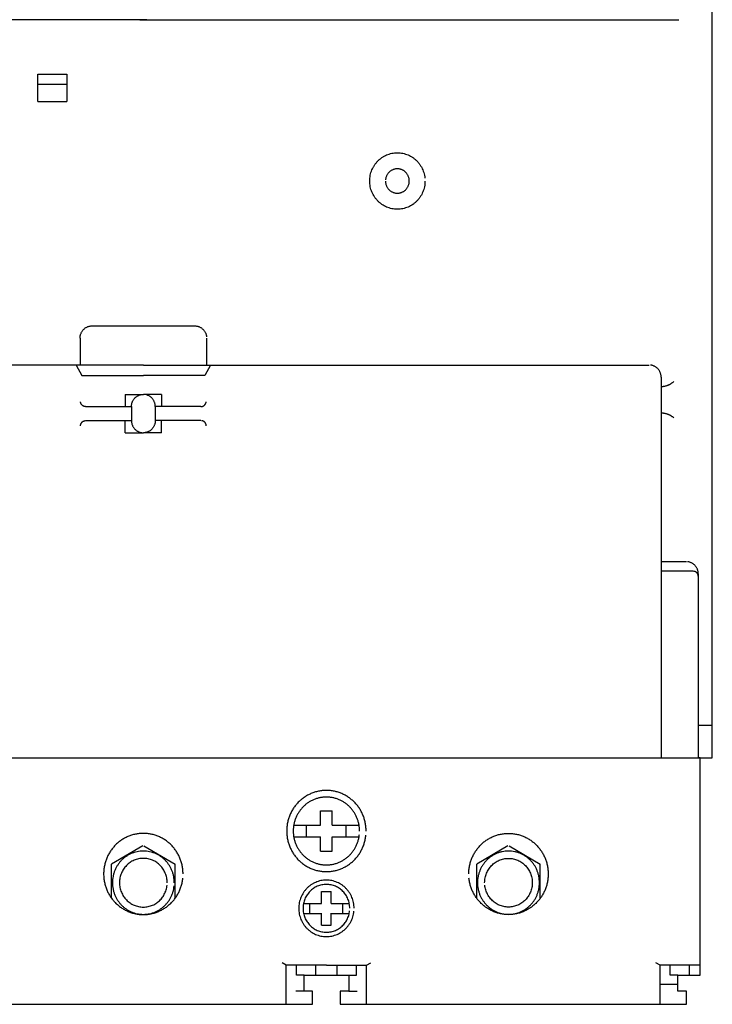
# Model space of a CAD drawing. Header units: centimetres. Extents: x -4250 to -484, y 169 to 6592.
# Tile 8 of 178: x -2745 to -2736, y 281 to 293. Entities that reach past the tile are written whole.
import ezdxf

# ---------------------------------------------------------------- set-up
doc = ezdxf.new("R2010")
doc.units = ezdxf.units.CM
doc.layers.add('1', color=7, linetype='Continuous')

# ---------------------------------------------------------------- blocks, each defined once
blk = doc.blocks.new('265957_199770274')
at = {"color": 254}
for p, q in [((18.5, 0), (18.5, 21.288)), ((18.329, 0), (18.5, 0)), ((18.354, 0), (18.329, 0)), ((18.354, -2.674), (18.354, 0)), ((13.48, -2.674), (14.028, -2.674)), ((13.48, -2.868), (13.48, -2.674)), ((14.028, -2.674), (14.028, -2.868)), ((18.079, -2.674), (18.354, -2.674)), ((18.079, -2.868), (18.079, -2.674)), ((13.583, -2.868), (13.48, -2.868)), ((13.583, -3.031), (13.583, -2.868)), ((13.925, -2.868), (13.925, -3.031)), ((14.028, -2.868), (13.925, -2.868)), ((18.183, -2.868), (18.079, -2.868)), ((18.183, -3.031), (18.183, -2.868)), ((9.421, -3.031), (13.583, -3.031)), ((13.925, -3.031), (18.183, -3.031))]:
    blk.add_line(p, q, dxfattribs=at)
at = {"color": 0}
for p, q in [((11.545, 9.084), (4.916, 9.084)), ((11.459, 9.084), (18.088, 9.084)), ((10.204, 8.412), (10.56, 8.412)), ((10.204, 8.077), (10.204, 8.412)), ((10.56, 8.412), (10.56, 8.077)), ((10.204, 8.289), (10.56, 8.289)), ((10.204, 8.077), (10.56, 8.077)), ((10.855, 5.316), (10.87, 5.316)), ((10.87, 5.316), (12.134, 5.316)), ((10.724, 5.167), (10.724, 4.835)), ((12.28, 5.167), (12.28, 4.835)), ((11.502, 4.835), (5.278, 4.835)), ((10.675, 4.835), (10.744, 4.705)), ((11.502, 4.835), (17.726, 4.835)), ((12.329, 4.835), (12.26, 4.705)), ((10.744, 4.705), (11.502, 4.705)), ((12.26, 4.705), (11.502, 4.705)), ((17.872, 4.685), (17.872, 0)), ((11.278, 4.473), (11.278, 4.327)), ((11.278, 4.473), (11.502, 4.473)), ((11.726, 4.473), (11.502, 4.473)), ((11.726, 4.473), (11.726, 4.327)), ((10.792, 4.324), (11.355, 4.324)), ((11.355, 4.324), (11.355, 4.151)), ((12.211, 4.324), (11.648, 4.324)), ((11.648, 4.324), (11.648, 4.151)), ((10.792, 4.151), (11.355, 4.151)), ((11.278, 4.001), (11.278, 4.148)), ((12.211, 4.151), (11.648, 4.151)), ((11.726, 4.001), (11.726, 4.148)), ((11.278, 4.001), (11.502, 4.001)), ((11.726, 4.001), (11.502, 4.001)), ((18.183, 2.415), (17.872, 2.415)), ((18.269, 2.297), (17.872, 2.297)), ((18.329, 2.265), (18.329, 2.235)), ((18.329, 2.235), (18.329, 0)), ((18.502, 0.399), (18.329, 0.399)), ((0.147, 0), (18.329, 0)), ((13.682, -0.828), (13.682, -0.65)), ((13.682, -0.65), (13.826, -0.65)), ((13.826, -0.828), (13.826, -0.65)), ((13.352, -0.825), (13.682, -0.825)), ((13.51, -0.972), (13.51, -0.825)), ((13.826, -0.825), (14.155, -0.825)), ((13.998, -0.972), (13.998, -0.825)), ((11.495, -1.081), (11.111, -1.308)), ((11.509, -1.081), (11.893, -1.308)), ((13.352, -0.972), (13.682, -0.972)), ((13.682, -1.148), (13.682, -0.969)), ((13.826, -1.148), (13.826, -0.969)), ((13.826, -0.972), (14.155, -0.972)), ((15.987, -1.081), (15.603, -1.308)), ((16.001, -1.081), (16.385, -1.308)), ((13.682, -1.148), (13.826, -1.148)), ((11.111, -1.727), (11.111, -1.308)), ((11.893, -1.727), (11.893, -1.308)), ((15.603, -1.727), (15.603, -1.308)), ((16.385, -1.727), (16.385, -1.308)), ((13.694, -1.791), (13.694, -1.643)), ((13.694, -1.643), (13.814, -1.643)), ((13.814, -1.791), (13.814, -1.643)), ((13.478, -1.789), (13.694, -1.789)), ((13.551, -1.912), (13.551, -1.789)), ((13.814, -1.789), (14.035, -1.789)), ((13.957, -1.912), (13.957, -1.789)), ((13.473, -1.912), (13.694, -1.912)), ((13.694, -2.058), (13.694, -1.909)), ((13.814, -2.058), (13.814, -1.909)), ((13.814, -1.912), (14.035, -1.912)), ((13.694, -2.058), (13.814, -2.058)), ((13.26, -2.551), (13.208, -2.52)), ((14.248, -2.551), (14.3, -2.52)), ((17.86, -2.551), (17.808, -2.52)), ((13.26, -3.031), (13.26, -2.551)), ((13.754, -2.551), (13.26, -2.551)), ((13.385, -2.674), (13.385, -2.551)), ((13.622, -2.674), (13.622, -2.551)), ((13.754, -2.551), (14.248, -2.551)), ((13.886, -2.674), (13.886, -2.551)), ((14.123, -2.674), (14.123, -2.551)), ((14.248, -3.031), (14.248, -2.551)), ((17.86, -3.031), (17.86, -2.551)), ((18.354, -2.551), (17.86, -2.551)), ((17.984, -2.674), (17.984, -2.551)), ((18.221, -2.674), (18.221, -2.551)), ((13.48, -2.674), (13.385, -2.674)), ((14.028, -2.674), (14.123, -2.674)), ((18.079, -2.674), (17.984, -2.674)), ((13.48, -2.868), (13.376, -2.868)), ((14.028, -2.868), (14.132, -2.868)), ((18.079, -2.787), (17.86, -2.787))]:
    blk.add_line(p, q, dxfattribs=at)
for points, knots in [([(14.967, 7.099), (14.967, 7.087), (14.966, 7.064), (14.961, 7.029), (14.952, 6.996), (14.941, 6.964), (14.927, 6.933), (14.909, 6.905), (14.89, 6.878), (14.868, 6.853), (14.844, 6.831), (14.817, 6.81), (14.789, 6.793), (14.76, 6.778), (14.728, 6.767), (14.696, 6.758), (14.662, 6.753), (14.627, 6.751), (14.592, 6.753), (14.559, 6.758), (14.526, 6.767), (14.495, 6.778), (14.465, 6.793), (14.437, 6.81), (14.411, 6.831), (14.386, 6.853), (14.364, 6.878), (14.345, 6.905), (14.328, 6.933), (14.313, 6.964), (14.302, 6.996), (14.294, 7.029), (14.288, 7.064), (14.287, 7.099), (14.288, 7.135), (14.294, 7.169), (14.302, 7.203), (14.313, 7.235), (14.328, 7.265), (14.345, 7.294), (14.364, 7.321), (14.386, 7.346), (14.411, 7.368), (14.437, 7.388), (14.465, 7.406), (14.495, 7.42), (14.526, 7.432), (14.559, 7.441), (14.592, 7.446), (14.627, 7.448), (14.662, 7.446), (14.696, 7.441), (14.728, 7.432), (14.76, 7.42), (14.789, 7.406), (14.817, 7.388), (14.844, 7.368), (14.868, 7.346), (14.89, 7.321), (14.909, 7.294), (14.927, 7.265), (14.941, 7.235), (14.952, 7.203), (14.961, 7.169), (14.964, 7.146), (14.965, 7.135)], [0, 0, 0, 0, 0.0031298, 0.0062044, 0.0092276, 0.0122269, 0.0151923, 0.0181443, 0.0210836, 0.0240267, 0.0269531, 0.029898, 0.0328479, 0.035822, 0.0388099, 0.0418426, 0.0449134, 0.0480553, 0.0511815, 0.0542523, 0.0572774, 0.0602727, 0.0632361, 0.0661861, 0.0691278, 0.0720629, 0.0749981, 0.0779398, 0.0808897, 0.0838602, 0.0868555, 0.0898806, 0.0929553, 0.0960855, 0.0992274, 0.1022982, 0.1053309, 0.1083188, 0.1112928, 0.1142428, 0.1171877, 0.120117, 0.12306, 0.1260018, 0.1289558, 0.1319141, 0.1349134, 0.1379366, 0.1410073, 0.1441332, 0.1472747, 0.1503455, 0.1533763, 0.1563682, 0.1593371, 0.1622912, 0.165236, 0.1681704, 0.1711077, 0.1740502, 0.1770022, 0.1799711, 0.182963, 0.1859938, 0.1890646, 0.1890646, 0.1890646, 0.1890646]), ([(14.481, 7.099), (14.481, 7.094), (14.481, 7.084), (14.483, 7.069), (14.487, 7.055), (14.492, 7.041), (14.498, 7.028), (14.505, 7.015), (14.514, 7.004), (14.523, 6.993), (14.534, 6.984), (14.545, 6.975), (14.557, 6.967), (14.57, 6.961), (14.583, 6.956), (14.598, 6.952), (14.612, 6.95), (14.627, 6.949), (14.642, 6.95), (14.657, 6.952), (14.671, 6.956), (14.684, 6.961), (14.697, 6.967), (14.709, 6.975), (14.72, 6.984), (14.731, 6.993), (14.74, 7.004), (14.749, 7.015), (14.756, 7.028), (14.762, 7.041), (14.767, 7.055), (14.771, 7.069), (14.773, 7.084), (14.774, 7.099), (14.773, 7.115), (14.771, 7.129), (14.767, 7.144), (14.762, 7.158), (14.756, 7.171), (14.749, 7.183), (14.74, 7.195), (14.731, 7.205), (14.721, 7.215), (14.709, 7.224), (14.697, 7.231), (14.684, 7.238), (14.671, 7.243), (14.657, 7.246), (14.642, 7.249), (14.627, 7.249), (14.612, 7.249), (14.598, 7.246), (14.583, 7.243), (14.57, 7.238), (14.557, 7.231), (14.545, 7.224), (14.534, 7.215), (14.523, 7.206), (14.514, 7.195), (14.505, 7.183), (14.498, 7.171), (14.492, 7.158), (14.487, 7.144), (14.483, 7.13), (14.482, 7.12), (14.481, 7.115)], [0, 0, 0, 0, 0.00134439, 0.0026707, 0.00397223, 0.00526251, 0.00654085, 0.00781089, 0.00907939, 0.01034504, 0.01161069, 0.0128792, 0.01414924, 0.01542757, 0.01671786, 0.01801939, 0.0193457, 0.02069009, 0.02204627, 0.02337258, 0.02467792, 0.0259682, 0.02725362, 0.02852367, 0.02979217, 0.03105198, 0.03232555, 0.0335917, 0.03486379, 0.0361387, 0.03743169, 0.03873127, 0.04005758, 0.04140158, 0.04275737, 0.04408368, 0.04538708, 0.04668007, 0.04796209, 0.04923417, 0.05050032, 0.05176809, 0.05303586, 0.05430202, 0.0555741, 0.05685612, 0.05814911, 0.0594525, 0.06077881, 0.06213461, 0.06347861, 0.06480492, 0.06610449, 0.06739749, 0.0686724, 0.06994448, 0.07121063, 0.07248421, 0.07374402, 0.07501252, 0.07628256, 0.07756798, 0.07885827, 0.08016361, 0.08148992, 0.08148992, 0.08148992, 0.08148992]), ([(10.724, 5.167), (10.724, 5.172), (10.724, 5.182), (10.726, 5.197), (10.73, 5.211), (10.735, 5.225), (10.741, 5.238), (10.749, 5.251), (10.757, 5.262), (10.766, 5.273), (10.777, 5.282), (10.788, 5.291), (10.8, 5.299), (10.813, 5.305), (10.827, 5.31), (10.841, 5.314), (10.85, 5.315), (10.855, 5.316)], [0, 0, 0, 0, 0.00135618, 0.00268249, 0.00398784, 0.00527442, 0.00655629, 0.00782297, 0.00909148, 0.01035128, 0.01162486, 0.01289101, 0.0141631, 0.01543801, 0.016731, 0.01803058, 0.01935689, 0.01935689, 0.01935689, 0.01935689]), ([(12.134, 5.316), (12.139, 5.316), (12.149, 5.316), (12.163, 5.314), (12.178, 5.31), (12.191, 5.305), (12.204, 5.299), (12.216, 5.291), (12.227, 5.282), (12.238, 5.273), (12.247, 5.262), (12.256, 5.25), (12.263, 5.238), (12.269, 5.225), (12.274, 5.211), (12.278, 5.197), (12.279, 5.187), (12.28, 5.182)], [0, 0, 0, 0, 0.00135579, 0.0026821, 0.0039855, 0.0052748, 0.00655682, 0.00782554, 0.00909169, 0.01035946, 0.01162723, 0.01289338, 0.01416211, 0.01543888, 0.01672818, 0.01803157, 0.01935788, 0.01935788, 0.01935788, 0.01935788]), ([(17.872, 4.685), (17.872, 4.69), (17.872, 4.7), (17.87, 4.715), (17.866, 4.729), (17.861, 4.743), (17.855, 4.756), (17.848, 4.769), (17.839, 4.78), (17.83, 4.791), (17.819, 4.801), (17.808, 4.809), (17.796, 4.817), (17.783, 4.823), (17.77, 4.828), (17.756, 4.832), (17.746, 4.833), (17.741, 4.834)], [0, 0, 0, 0, 0.00135579, 0.0026821, 0.0039855, 0.00527849, 0.0065622, 0.00783429, 0.00910044, 0.01036821, 0.01163598, 0.01290213, 0.01417086, 0.01544932, 0.01673862, 0.01804202, 0.01936833, 0.01936833, 0.01936833, 0.01936833]), ([(17.872, 4.571), (17.876, 4.571), (17.884, 4.571), (17.896, 4.572), (17.908, 4.574), (17.919, 4.576), (17.93, 4.579), (17.941, 4.582), (17.952, 4.585), (17.962, 4.59), (17.972, 4.594), (17.982, 4.6), (17.992, 4.605), (18.001, 4.611), (18.01, 4.618), (18.019, 4.625), (18.024, 4.63), (18.027, 4.632)], [0, 0, 0, 0, 0.00107133, 0.00212546, 0.00317392, 0.004205, 0.00523636, 0.00625467, 0.00727309, 0.00827542, 0.0092868, 0.01028692, 0.01128702, 0.01227865, 0.0132782, 0.01426508, 0.01525581, 0.01525581, 0.01525581, 0.01525581]), ([(10.792, 4.324), (10.79, 4.324), (10.786, 4.324), (10.78, 4.325), (10.774, 4.326), (10.768, 4.329), (10.762, 4.331), (10.757, 4.335), (10.752, 4.338), (10.748, 4.342), (10.744, 4.347), (10.74, 4.352), (10.737, 4.358), (10.734, 4.363), (10.732, 4.369), (10.73, 4.375), (10.73, 4.38), (10.73, 4.382)], [0, 0, 0, 0, 0.000579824, 0.001153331, 0.001714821, 0.002275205, 0.002824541, 0.003375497, 0.003923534, 0.004470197, 0.00501686, 0.005564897, 0.006115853, 0.006665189, 0.007224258, 0.007785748, 0.008355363, 0.008355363, 0.008355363, 0.008355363]), ([(11.355, 4.324), (11.356, 4.329), (11.356, 4.339), (11.358, 4.354), (11.362, 4.368), (11.367, 4.382), (11.373, 4.395), (11.38, 4.408), (11.389, 4.419), (11.398, 4.43), (11.409, 4.44), (11.42, 4.448), (11.432, 4.456), (11.445, 4.462), (11.458, 4.467), (11.473, 4.471), (11.482, 4.472), (11.487, 4.473)], [0, 0, 0, 0, 0.00135618, 0.00268249, 0.00398784, 0.00527812, 0.00656354, 0.00783562, 0.00910413, 0.01036393, 0.01163751, 0.01290366, 0.01417575, 0.01545066, 0.01674735, 0.01805074, 0.01937705, 0.01937705, 0.01937705, 0.01937705]), ([(11.648, 4.324), (11.648, 4.329), (11.648, 4.339), (11.646, 4.354), (11.642, 4.368), (11.637, 4.382), (11.631, 4.395), (11.624, 4.408), (11.615, 4.419), (11.606, 4.43), (11.595, 4.44), (11.584, 4.448), (11.572, 4.456), (11.559, 4.462), (11.546, 4.467), (11.532, 4.471), (11.522, 4.472), (11.517, 4.473)], [0, 0, 0, 0, 0.00135579, 0.0026821, 0.0039855, 0.00527849, 0.00656051, 0.00783259, 0.00909874, 0.01036652, 0.01163429, 0.01290044, 0.01416916, 0.01544762, 0.01673693, 0.01804032, 0.01936663, 0.01936663, 0.01936663, 0.01936663]), ([(12.211, 4.324), (12.214, 4.324), (12.218, 4.324), (12.224, 4.325), (12.23, 4.326), (12.236, 4.329), (12.242, 4.331), (12.247, 4.335), (12.252, 4.338), (12.256, 4.343), (12.26, 4.347), (12.264, 4.352), (12.267, 4.357), (12.27, 4.363), (12.272, 4.369), (12.274, 4.375), (12.274, 4.38), (12.274, 4.382)], [0, 0, 0, 0, 0.000591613, 0.001165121, 0.001730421, 0.002283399, 0.0028398, 0.003387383, 0.003938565, 0.004476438, 0.005030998, 0.005574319, 0.006127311, 0.006673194, 0.007233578, 0.007794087, 0.008363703, 0.008363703, 0.008363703, 0.008363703]), ([(17.872, 4.246), (17.876, 4.246), (17.884, 4.246), (17.896, 4.245), (17.908, 4.244), (17.919, 4.242), (17.93, 4.239), (17.941, 4.236), (17.952, 4.232), (17.962, 4.228), (17.972, 4.223), (17.982, 4.218), (17.992, 4.213), (18.001, 4.206), (18.01, 4.2), (18.019, 4.193), (18.024, 4.188), (18.027, 4.185)], [0, 0, 0, 0, 0.00107113, 0.00212525, 0.00317271, 0.00420518, 0.00523389, 0.00625436, 0.00727028, 0.00827699, 0.00928514, 0.01028527, 0.0112834, 0.0122793, 0.01327432, 0.01426608, 0.01525681, 0.01525681, 0.01525681, 0.01525681]), ([(10.729, 4.086), (10.729, 4.089), (10.729, 4.093), (10.73, 4.099), (10.732, 4.106), (10.734, 4.112), (10.737, 4.117), (10.74, 4.123), (10.744, 4.128), (10.748, 4.132), (10.752, 4.136), (10.757, 4.14), (10.762, 4.143), (10.768, 4.146), (10.774, 4.148), (10.78, 4.15), (10.784, 4.15), (10.786, 4.151)], [0, 0, 0, 0, 0.000587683, 0.001157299, 0.001722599, 0.002274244, 0.002830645, 0.003378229, 0.00392941, 0.004470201, 0.00502476, 0.005568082, 0.006121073, 0.006666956, 0.007228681, 0.007789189, 0.008362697, 0.008362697, 0.008362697, 0.008362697]), ([(11.355, 4.151), (11.356, 4.146), (11.356, 4.136), (11.358, 4.121), (11.362, 4.106), (11.367, 4.093), (11.373, 4.08), (11.38, 4.067), (11.389, 4.056), (11.398, 4.045), (11.409, 4.035), (11.42, 4.027), (11.432, 4.019), (11.445, 4.013), (11.458, 4.008), (11.473, 4.004), (11.482, 4.003), (11.487, 4.002)], [0, 0, 0, 0, 0.00134832, 0.00267463, 0.00397616, 0.00527014, 0.00654848, 0.00782056, 0.00908907, 0.01035472, 0.01162037, 0.01288887, 0.01416096, 0.01543929, 0.01673327, 0.01803862, 0.01936493, 0.01936493, 0.01936493, 0.01936493]), ([(11.648, 4.151), (11.648, 4.146), (11.648, 4.136), (11.646, 4.121), (11.642, 4.106), (11.637, 4.093), (11.631, 4.08), (11.624, 4.067), (11.615, 4.056), (11.606, 4.045), (11.595, 4.035), (11.584, 4.027), (11.572, 4.019), (11.559, 4.013), (11.546, 4.008), (11.532, 4.004), (11.522, 4.003), (11.517, 4.002)], [0, 0, 0, 0, 0.00134793, 0.00267424, 0.00397382, 0.0052705, 0.00654541, 0.0078175, 0.00908365, 0.01035723, 0.01161703, 0.01288554, 0.01415426, 0.01543614, 0.01672272, 0.01802806, 0.01935437, 0.01935437, 0.01935437, 0.01935437]), ([(12.275, 4.086), (12.275, 4.089), (12.275, 4.093), (12.274, 4.099), (12.272, 4.106), (12.27, 4.112), (12.267, 4.117), (12.264, 4.123), (12.261, 4.128), (12.256, 4.132), (12.252, 4.137), (12.247, 4.14), (12.242, 4.143), (12.236, 4.146), (12.23, 4.148), (12.224, 4.15), (12.22, 4.15), (12.218, 4.151)], [0, 0, 0, 0, 0.000587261, 0.001156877, 0.001721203, 0.002274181, 0.002827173, 0.003376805, 0.003923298, 0.004472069, 0.005017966, 0.005564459, 0.006114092, 0.006667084, 0.007221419, 0.007785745, 0.008359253, 0.008359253, 0.008359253, 0.008359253]), ([(18.329, 2.265), (18.329, 2.27), (18.329, 2.28), (18.326, 2.295), (18.323, 2.31), (18.318, 2.323), (18.312, 2.336), (18.304, 2.349), (18.296, 2.36), (18.286, 2.371), (18.276, 2.381), (18.265, 2.389), (18.253, 2.397), (18.24, 2.403), (18.226, 2.408), (18.212, 2.412), (18.203, 2.413), (18.198, 2.414)], [0, 0, 0, 0, 0.00135579, 0.0026821, 0.0039855, 0.0052748, 0.00655326, 0.00782199, 0.00908814, 0.01035591, 0.01162368, 0.01288983, 0.01416192, 0.01544393, 0.01673693, 0.01804032, 0.01936663, 0.01936663, 0.01936663, 0.01936663]), ([(18.329, 2.235), (18.329, 2.237), (18.329, 2.242), (18.328, 2.248), (18.327, 2.254), (18.325, 2.259), (18.322, 2.265), (18.319, 2.27), (18.316, 2.275), (18.312, 2.279), (18.307, 2.283), (18.303, 2.287), (18.298, 2.29), (18.292, 2.292), (18.287, 2.294), (18.281, 2.296), (18.277, 2.296), (18.275, 2.297)], [0, 0, 0, 0, 0.000563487, 0.001109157, 0.001652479, 0.002181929, 0.002708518, 0.003229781, 0.003750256, 0.004273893, 0.00479753, 0.005318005, 0.005842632, 0.006367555, 0.006897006, 0.007436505, 0.007978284, 0.007978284, 0.007978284, 0.007978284]), ([(14.242, -0.899), (14.242, -0.882), (14.241, -0.848), (14.233, -0.798), (14.221, -0.75), (14.205, -0.704), (14.184, -0.66), (14.16, -0.619), (14.132, -0.58), (14.1, -0.545), (14.065, -0.513), (14.027, -0.484), (13.987, -0.459), (13.944, -0.438), (13.899, -0.421), (13.852, -0.409), (13.804, -0.401), (13.754, -0.398), (13.704, -0.401), (13.656, -0.409), (13.609, -0.421), (13.564, -0.438), (13.521, -0.459), (13.481, -0.484), (13.443, -0.513), (13.408, -0.545), (13.376, -0.581), (13.348, -0.619), (13.324, -0.66), (13.303, -0.704), (13.287, -0.75), (13.275, -0.798), (13.267, -0.848), (13.265, -0.899), (13.267, -0.95), (13.275, -0.999), (13.287, -1.047), (13.303, -1.093), (13.324, -1.137), (13.348, -1.178), (13.376, -1.217), (13.408, -1.253), (13.443, -1.285), (13.48, -1.314), (13.521, -1.339), (13.564, -1.36), (13.609, -1.377), (13.656, -1.389), (13.704, -1.397), (13.754, -1.399), (13.804, -1.397), (13.852, -1.389), (13.899, -1.377), (13.944, -1.36), (13.987, -1.339), (14.028, -1.314), (14.065, -1.285), (14.1, -1.253), (14.132, -1.217), (14.16, -1.178), (14.184, -1.137), (14.205, -1.093), (14.221, -1.047), (14.234, -0.999), (14.238, -0.966), (14.24, -0.95)], [0, 0, 0, 0, 0.0045056, 0.0089221, 0.0132745, 0.0175729, 0.0218395, 0.0260798, 0.0303074, 0.0345267, 0.038746, 0.0429712, 0.0472115, 0.0514782, 0.0557803, 0.0601326, 0.0645491, 0.0690587, 0.0735525, 0.077969, 0.0823137, 0.0866195, 0.0908791, 0.0951227, 0.0993479, 0.1035731, 0.1077844, 0.1120144, 0.1162526, 0.1205227, 0.1248184, 0.1291727, 0.1335892, 0.1380952, 0.1425894, 0.1470059, 0.1513564, 0.1556595, 0.1599225, 0.1641641, 0.168394, 0.1726112, 0.1768284, 0.1810583, 0.185302, 0.189565, 0.1938694, 0.1982161, 0.2026326, 0.2071268, 0.2116368, 0.2160533, 0.2204076, 0.2247083, 0.2289784, 0.2332187, 0.2374486, 0.24166, 0.2458851, 0.2501127, 0.2543563, 0.2586159, 0.2629217, 0.2672702, 0.2716868, 0.2716868, 0.2716868, 0.2716868]), ([(14.162, -0.899), (14.161, -0.885), (14.161, -0.856), (14.154, -0.815), (14.144, -0.775), (14.13, -0.736), (14.113, -0.7), (14.093, -0.665), (14.069, -0.633), (14.043, -0.603), (14.014, -0.576), (13.982, -0.552), (13.949, -0.531), (13.913, -0.514), (13.875, -0.5), (13.836, -0.489), (13.795, -0.483), (13.754, -0.481), (13.712, -0.483), (13.672, -0.489), (13.633, -0.5), (13.595, -0.514), (13.559, -0.531), (13.526, -0.552), (13.494, -0.576), (13.465, -0.603), (13.439, -0.633), (13.415, -0.665), (13.395, -0.7), (13.377, -0.736), (13.364, -0.775), (13.354, -0.815), (13.347, -0.856), (13.345, -0.899), (13.347, -0.941), (13.354, -0.983), (13.364, -1.023), (13.377, -1.061), (13.395, -1.098), (13.415, -1.132), (13.439, -1.164), (13.465, -1.194), (13.494, -1.221), (13.526, -1.245), (13.559, -1.266), (13.595, -1.284), (13.633, -1.298), (13.672, -1.308), (13.712, -1.315), (13.754, -1.317), (13.795, -1.315), (13.836, -1.308), (13.875, -1.298), (13.913, -1.284), (13.949, -1.266), (13.982, -1.245), (14.014, -1.221), (14.043, -1.194), (14.069, -1.164), (14.093, -1.132), (14.113, -1.098), (14.131, -1.061), (14.144, -1.023), (14.155, -0.983), (14.158, -0.955), (14.16, -0.941)], [0, 0, 0, 0, 0.0037644, 0.0074521, 0.0110854, 0.0146751, 0.0182391, 0.0217779, 0.0253078, 0.0288303, 0.0323558, 0.0358857, 0.0394244, 0.0429921, 0.0465817, 0.050215, 0.0539027, 0.0576711, 0.0614237, 0.0651113, 0.0687408, 0.0723342, 0.0758947, 0.0794368, 0.0829636, 0.0864949, 0.0900095, 0.0935394, 0.0970781, 0.1006456, 0.1042339, 0.1078682, 0.1115559, 0.1153207, 0.1190737, 0.1227614, 0.1263919, 0.1299876, 0.1335515, 0.1370936, 0.1406204, 0.1441437, 0.1476697, 0.1511965, 0.1547386, 0.1583025, 0.1618945, 0.165525, 0.1692133, 0.1729663, 0.176735, 0.1804233, 0.1840576, 0.1876459, 0.1912169, 0.1947557, 0.1982856, 0.2018057, 0.205337, 0.2088638, 0.2124059, 0.2159664, 0.2195635, 0.223193, 0.2268807, 0.2268807, 0.2268807, 0.2268807]), ([(11.99, -1.427), (11.99, -1.41), (11.989, -1.377), (11.981, -1.327), (11.969, -1.279), (11.953, -1.233), (11.932, -1.189), (11.908, -1.148), (11.88, -1.109), (11.848, -1.074), (11.813, -1.041), (11.776, -1.013), (11.735, -0.987), (11.692, -0.966), (11.647, -0.949), (11.6, -0.937), (11.552, -0.93), (11.502, -0.927), (11.452, -0.93), (11.404, -0.937), (11.357, -0.949), (11.312, -0.966), (11.269, -0.987), (11.229, -1.012), (11.191, -1.041), (11.156, -1.074), (11.125, -1.109), (11.096, -1.148), (11.072, -1.189), (11.051, -1.233), (11.035, -1.279), (11.023, -1.327), (11.015, -1.377), (11.013, -1.427), (11.015, -1.478), (11.023, -1.528), (11.035, -1.576), (11.051, -1.622), (11.072, -1.666), (11.096, -1.707), (11.125, -1.746), (11.156, -1.781), (11.191, -1.813), (11.229, -1.842), (11.269, -1.867), (11.312, -1.889), (11.357, -1.905), (11.404, -1.918), (11.452, -1.925), (11.502, -1.928), (11.552, -1.925), (11.6, -1.918), (11.647, -1.905), (11.692, -1.889), (11.735, -1.867), (11.776, -1.842), (11.813, -1.813), (11.848, -1.781), (11.88, -1.746), (11.908, -1.707), (11.932, -1.666), (11.953, -1.622), (11.969, -1.576), (11.982, -1.528), (11.986, -1.495), (11.988, -1.478)], [0, 0, 0, 0, 0.0045056, 0.0089221, 0.0132745, 0.0175729, 0.0218395, 0.0260798, 0.030305, 0.0345243, 0.0387436, 0.0429689, 0.0472091, 0.0514758, 0.0557742, 0.0601265, 0.0645392, 0.0690448, 0.0735425, 0.0779591, 0.0823076, 0.0866134, 0.090873, 0.09512, 0.0993452, 0.1035703, 0.1077817, 0.1120116, 0.1162498, 0.1205199, 0.1248156, 0.1291699, 0.1335864, 0.1380924, 0.1425866, 0.1470032, 0.1513537, 0.1556567, 0.1599197, 0.1641614, 0.1683913, 0.1726085, 0.1768257, 0.1810556, 0.1853026, 0.1895656, 0.19387, 0.1982205, 0.2026371, 0.2071352, 0.2116412, 0.2160538, 0.2204081, 0.2247051, 0.2289752, 0.2332155, 0.2374455, 0.2416568, 0.2458819, 0.2501071, 0.2543508, 0.2586104, 0.2629162, 0.2672647, 0.2716812, 0.2716812, 0.2716812, 0.2716812]), ([(15.506, -1.427), (15.506, -1.41), (15.507, -1.377), (15.515, -1.327), (15.527, -1.279), (15.543, -1.233), (15.564, -1.189), (15.588, -1.148), (15.617, -1.109), (15.648, -1.074), (15.683, -1.041), (15.721, -1.012), (15.761, -0.987), (15.804, -0.966), (15.849, -0.949), (15.896, -0.937), (15.945, -0.93), (15.994, -0.927), (16.044, -0.93), (16.093, -0.937), (16.14, -0.949), (16.185, -0.966), (16.227, -0.987), (16.268, -1.013), (16.306, -1.041), (16.34, -1.074), (16.372, -1.109), (16.4, -1.148), (16.425, -1.189), (16.445, -1.233), (16.462, -1.279), (16.474, -1.327), (16.481, -1.377), (16.483, -1.427), (16.481, -1.478), (16.474, -1.528), (16.462, -1.576), (16.445, -1.622), (16.425, -1.666), (16.4, -1.707), (16.372, -1.746), (16.34, -1.781), (16.305, -1.813), (16.268, -1.842), (16.227, -1.867), (16.185, -1.889), (16.14, -1.905), (16.093, -1.918), (16.044, -1.925), (15.994, -1.928), (15.945, -1.925), (15.896, -1.918), (15.849, -1.905), (15.804, -1.889), (15.761, -1.867), (15.721, -1.842), (15.683, -1.813), (15.648, -1.781), (15.617, -1.746), (15.588, -1.707), (15.564, -1.666), (15.543, -1.622), (15.527, -1.576), (15.515, -1.528), (15.51, -1.495), (15.508, -1.478)], [0, 0, 0, 0, 0.004506, 0.0089225, 0.0132768, 0.0175725, 0.0218426, 0.0260809, 0.0303108, 0.0345221, 0.0387473, 0.0429725, 0.0472195, 0.0514791, 0.0557848, 0.0601334, 0.0645499, 0.0690476, 0.0735532, 0.0779698, 0.0823221, 0.0866205, 0.0908872, 0.0951275, 0.0993527, 0.103572, 0.1077913, 0.1120165, 0.1162568, 0.1205235, 0.1248219, 0.1291742, 0.1335907, 0.1380963, 0.1425901, 0.1470067, 0.1513552, 0.155661, 0.1599206, 0.1641642, 0.1683894, 0.1726145, 0.1768259, 0.1810558, 0.1852961, 0.1895662, 0.1938632, 0.1982175, 0.2026341, 0.2071401, 0.2116382, 0.2160547, 0.2204052, 0.2247096, 0.2289727, 0.2332197, 0.2374496, 0.2416668, 0.245884, 0.2501139, 0.2543555, 0.2586185, 0.2629216, 0.2672721, 0.2716886, 0.2716886, 0.2716886, 0.2716886]), ([(11.883, -1.535), (11.883, -1.522), (11.882, -1.495), (11.876, -1.457), (11.867, -1.419), (11.854, -1.383), (11.838, -1.349), (11.819, -1.317), (11.797, -1.287), (11.772, -1.259), (11.745, -1.234), (11.715, -1.211), (11.684, -1.192), (11.651, -1.175), (11.615, -1.162), (11.579, -1.153), (11.541, -1.147), (11.502, -1.145), (11.463, -1.147), (11.425, -1.153), (11.389, -1.162), (11.354, -1.175), (11.32, -1.192), (11.289, -1.211), (11.259, -1.234), (11.232, -1.259), (11.208, -1.287), (11.186, -1.317), (11.167, -1.349), (11.15, -1.383), (11.138, -1.419), (11.128, -1.457), (11.122, -1.495), (11.12, -1.535), (11.122, -1.575), (11.128, -1.614), (11.138, -1.651), (11.15, -1.687), (11.167, -1.721), (11.186, -1.753), (11.208, -1.783), (11.232, -1.811), (11.259, -1.836), (11.289, -1.859), (11.32, -1.878), (11.354, -1.895), (11.389, -1.908), (11.425, -1.917), (11.463, -1.923), (11.502, -1.925), (11.541, -1.923), (11.579, -1.917), (11.615, -1.908), (11.651, -1.895), (11.684, -1.878), (11.715, -1.859), (11.745, -1.836), (11.772, -1.811), (11.797, -1.783), (11.819, -1.753), (11.838, -1.721), (11.854, -1.687), (11.867, -1.651), (11.876, -1.614), (11.879, -1.588), (11.881, -1.575)], [0, 0, 0, 0, 0.0035161, 0.006961, 0.0103585, 0.0137103, 0.0170385, 0.0203476, 0.0236445, 0.0269329, 0.0302213, 0.0335182, 0.0368307, 0.0401588, 0.0435094, 0.0469068, 0.0503479, 0.05386, 0.0573643, 0.0608131, 0.064203, 0.0675609, 0.0708819, 0.0741944, 0.0774913, 0.0807855, 0.0840686, 0.0873678, 0.090675, 0.0940065, 0.0973557, 0.1007541, 0.104199, 0.1077155, 0.1112202, 0.114669, 0.1180598, 0.1214164, 0.1247408, 0.1280513, 0.1313505, 0.1346395, 0.1379284, 0.1412253, 0.1445358, 0.1478602, 0.1512168, 0.1546076, 0.1580564, 0.1615611, 0.1650737, 0.1685147, 0.1719131, 0.1752623, 0.1785938, 0.1819043, 0.1852012, 0.1884843, 0.1917786, 0.1950754, 0.198388, 0.201709, 0.2050682, 0.2084581, 0.2119069, 0.2119069, 0.2119069, 0.2119069]), ([(15.613, -1.535), (15.613, -1.522), (15.614, -1.495), (15.62, -1.457), (15.63, -1.419), (15.643, -1.383), (15.659, -1.349), (15.678, -1.317), (15.7, -1.287), (15.724, -1.259), (15.751, -1.234), (15.781, -1.211), (15.812, -1.192), (15.846, -1.175), (15.881, -1.162), (15.918, -1.153), (15.955, -1.147), (15.994, -1.145), (16.033, -1.147), (16.071, -1.153), (16.108, -1.162), (16.143, -1.175), (16.176, -1.192), (16.208, -1.211), (16.237, -1.234), (16.264, -1.259), (16.289, -1.287), (16.311, -1.317), (16.33, -1.349), (16.346, -1.383), (16.359, -1.419), (16.368, -1.457), (16.374, -1.495), (16.376, -1.535), (16.374, -1.575), (16.368, -1.614), (16.359, -1.651), (16.346, -1.687), (16.33, -1.721), (16.311, -1.753), (16.289, -1.783), (16.264, -1.811), (16.237, -1.836), (16.208, -1.859), (16.176, -1.878), (16.143, -1.895), (16.108, -1.908), (16.071, -1.917), (16.033, -1.923), (15.994, -1.925), (15.955, -1.923), (15.918, -1.917), (15.881, -1.908), (15.846, -1.895), (15.812, -1.878), (15.781, -1.859), (15.752, -1.836), (15.724, -1.811), (15.7, -1.783), (15.678, -1.753), (15.659, -1.721), (15.642, -1.687), (15.63, -1.651), (15.62, -1.614), (15.614, -1.575), (15.613, -1.548), (15.613, -1.535)], [0, 0, 0, 0, 0.0035165, 0.0069614, 0.0103599, 0.0137104, 0.0170419, 0.020349, 0.0236482, 0.0269314, 0.0302256, 0.0335225, 0.036835, 0.040156, 0.0435139, 0.0469076, 0.0503564, 0.0538607, 0.0573768, 0.0608178, 0.0642153, 0.0675658, 0.0708939, 0.0741997, 0.0774966, 0.080785, 0.0840734, 0.0873703, 0.0906794, 0.0940058, 0.0973564, 0.1007538, 0.1041988, 0.1077148, 0.1112191, 0.1146679, 0.1180578, 0.1214157, 0.124735, 0.1280475, 0.1313444, 0.1346386, 0.1379218, 0.1412186, 0.1445224, 0.1478539, 0.1512031, 0.1546015, 0.1580425, 0.161559, 0.1650637, 0.1685125, 0.1719072, 0.1752637, 0.1785881, 0.1818986, 0.1851955, 0.1884845, 0.1917734, 0.1950726, 0.1983831, 0.2017076, 0.2050655, 0.2084563, 0.2119051, 0.2154098, 0.2154098, 0.2154098, 0.2154098]), ([(11.795, -1.535), (11.795, -1.525), (11.794, -1.505), (11.79, -1.475), (11.783, -1.446), (11.772, -1.418), (11.76, -1.392), (11.745, -1.367), (11.729, -1.344), (11.71, -1.323), (11.689, -1.303), (11.666, -1.286), (11.642, -1.271), (11.616, -1.258), (11.589, -1.248), (11.561, -1.241), (11.532, -1.236), (11.502, -1.235), (11.472, -1.236), (11.443, -1.241), (11.415, -1.248), (11.388, -1.258), (11.362, -1.271), (11.338, -1.286), (11.315, -1.303), (11.294, -1.323), (11.276, -1.344), (11.259, -1.367), (11.244, -1.392), (11.231, -1.418), (11.222, -1.446), (11.214, -1.475), (11.21, -1.505), (11.208, -1.535), (11.21, -1.566), (11.214, -1.595), (11.222, -1.624), (11.231, -1.652), (11.244, -1.678), (11.259, -1.703), (11.276, -1.726), (11.294, -1.747), (11.315, -1.767), (11.338, -1.784), (11.362, -1.799), (11.388, -1.812), (11.415, -1.822), (11.443, -1.829), (11.472, -1.834), (11.502, -1.835), (11.532, -1.834), (11.561, -1.829), (11.589, -1.822), (11.616, -1.812), (11.642, -1.799), (11.666, -1.784), (11.689, -1.767), (11.71, -1.747), (11.729, -1.726), (11.746, -1.703), (11.76, -1.678), (11.773, -1.652), (11.783, -1.624), (11.79, -1.595), (11.792, -1.576), (11.794, -1.566)], [0, 0, 0, 0, 0.0027078, 0.0053566, 0.0079691, 0.01055, 0.0131122, 0.0156564, 0.018191, 0.0207242, 0.0232573, 0.0257943, 0.0283351, 0.0308973, 0.0334782, 0.0360869, 0.0387357, 0.0414396, 0.0441396, 0.0467922, 0.0494009, 0.0519892, 0.0545443, 0.0570918, 0.0596257, 0.0621646, 0.0646898, 0.0672268, 0.0697689, 0.0723362, 0.0749131, 0.0775276, 0.0801763, 0.0828846, 0.085581, 0.0882297, 0.0908366, 0.0934209, 0.0959775, 0.098523, 0.1010569, 0.1035879, 0.1061189, 0.1086528, 0.1111982, 0.1137585, 0.1163427, 0.1189534, 0.121606, 0.1243064, 0.1270107, 0.1296594, 0.1322701, 0.134847, 0.1374143, 0.139953, 0.14249, 0.1450152, 0.1475541, 0.1500856, 0.1526332, 0.1551847, 0.157773, 0.1603779, 0.1630267, 0.1630267, 0.1630267, 0.1630267]), ([(15.701, -1.535), (15.701, -1.525), (15.702, -1.505), (15.707, -1.475), (15.714, -1.446), (15.724, -1.418), (15.736, -1.392), (15.751, -1.367), (15.768, -1.344), (15.787, -1.323), (15.807, -1.303), (15.83, -1.286), (15.854, -1.271), (15.88, -1.258), (15.907, -1.248), (15.935, -1.241), (15.964, -1.236), (15.994, -1.235), (16.024, -1.236), (16.053, -1.241), (16.081, -1.248), (16.108, -1.258), (16.134, -1.271), (16.158, -1.286), (16.181, -1.303), (16.202, -1.323), (16.221, -1.344), (16.238, -1.367), (16.252, -1.392), (16.265, -1.418), (16.275, -1.446), (16.282, -1.475), (16.286, -1.505), (16.288, -1.535), (16.286, -1.566), (16.282, -1.595), (16.275, -1.624), (16.265, -1.652), (16.252, -1.678), (16.238, -1.703), (16.221, -1.726), (16.202, -1.747), (16.181, -1.767), (16.158, -1.784), (16.134, -1.799), (16.108, -1.812), (16.081, -1.822), (16.053, -1.829), (16.024, -1.834), (15.994, -1.835), (15.964, -1.834), (15.935, -1.829), (15.907, -1.822), (15.88, -1.812), (15.854, -1.799), (15.83, -1.784), (15.808, -1.767), (15.787, -1.747), (15.768, -1.726), (15.751, -1.703), (15.736, -1.678), (15.724, -1.652), (15.714, -1.624), (15.706, -1.595), (15.704, -1.576), (15.703, -1.566)], [0, 0, 0, 0, 0.0027082, 0.005357, 0.0079715, 0.0105483, 0.0131156, 0.0156577, 0.0181948, 0.0207199, 0.0232589, 0.0257959, 0.0283434, 0.0308985, 0.0334868, 0.0360955, 0.0387482, 0.0414442, 0.0441481, 0.0467968, 0.0494056, 0.0519865, 0.0545487, 0.0570895, 0.0596265, 0.0621596, 0.0646927, 0.0672274, 0.0697716, 0.0723337, 0.0749147, 0.0775272, 0.0801759, 0.0828838, 0.0855798, 0.0882285, 0.0908335, 0.0934218, 0.0959733, 0.0985208, 0.1010523, 0.1035913, 0.1061164, 0.1086535, 0.1111922, 0.1137595, 0.1163364, 0.1189471, 0.1215958, 0.1243001, 0.1269965, 0.1296491, 0.1322598, 0.1348441, 0.1374043, 0.1399498, 0.1424868, 0.1450178, 0.1475488, 0.1500827, 0.1526282, 0.1551848, 0.1577691, 0.160376, 0.1630247, 0.1630247, 0.1630247, 0.1630247]), ([(14.094, -1.85), (14.094, -1.839), (14.093, -1.815), (14.088, -1.78), (14.079, -1.747), (14.068, -1.715), (14.054, -1.684), (14.036, -1.656), (14.017, -1.629), (13.995, -1.604), (13.971, -1.582), (13.944, -1.562), (13.916, -1.544), (13.886, -1.53), (13.855, -1.518), (13.822, -1.509), (13.789, -1.504), (13.754, -1.502), (13.719, -1.504), (13.686, -1.509), (13.653, -1.518), (13.622, -1.53), (13.592, -1.544), (13.564, -1.562), (13.537, -1.582), (13.513, -1.604), (13.491, -1.629), (13.472, -1.656), (13.455, -1.684), (13.44, -1.715), (13.429, -1.747), (13.42, -1.78), (13.415, -1.815), (13.413, -1.85), (13.415, -1.886), (13.42, -1.92), (13.429, -1.954), (13.44, -1.986), (13.455, -2.016), (13.472, -2.045), (13.491, -2.072), (13.513, -2.097), (13.538, -2.119), (13.564, -2.139), (13.592, -2.157), (13.621, -2.171), (13.653, -2.183), (13.685, -2.192), (13.719, -2.197), (13.754, -2.199), (13.789, -2.197), (13.822, -2.192), (13.855, -2.183), (13.887, -2.171), (13.916, -2.157), (13.944, -2.139), (13.971, -2.119), (13.995, -2.097), (14.017, -2.072), (14.036, -2.045), (14.054, -2.016), (14.068, -1.986), (14.079, -1.954), (14.088, -1.92), (14.091, -1.897), (14.092, -1.886)], [0, 0, 0, 0, 0.0031376, 0.0062084, 0.0092392, 0.0122311, 0.0152001, 0.0181487, 0.0210912, 0.0240255, 0.0269628, 0.029903, 0.0328549, 0.0358239, 0.0388145, 0.0418452, 0.0449238, 0.0480654, 0.0511912, 0.0542619, 0.0572851, 0.0602831, 0.0632414, 0.0661933, 0.0691304, 0.0720734, 0.0749998, 0.0779447, 0.0808913, 0.0838653, 0.0868532, 0.0898859, 0.0929567, 0.0960947, 0.0992249, 0.1022995, 0.1053246, 0.1083199, 0.1112904, 0.1142404, 0.1171853, 0.1201204, 0.1230555, 0.1259973, 0.1289493, 0.1319127, 0.1349093, 0.1379344, 0.1410052, 0.1441314, 0.1472734, 0.1503519, 0.1533846, 0.1563739, 0.1593479, 0.1622999, 0.1652448, 0.1681741, 0.1711172, 0.1740597, 0.1770117, 0.1799771, 0.1829764, 0.1859995, 0.1890742, 0.1890742, 0.1890742, 0.1890742]), ([(14.042, -1.85), (14.041, -1.84), (14.041, -1.82), (14.036, -1.791), (14.029, -1.763), (14.019, -1.736), (14.007, -1.71), (13.993, -1.686), (13.976, -1.663), (13.958, -1.642), (13.937, -1.623), (13.915, -1.606), (13.891, -1.591), (13.866, -1.579), (13.84, -1.569), (13.812, -1.562), (13.783, -1.557), (13.754, -1.556), (13.725, -1.557), (13.696, -1.562), (13.668, -1.569), (13.642, -1.579), (13.617, -1.591), (13.593, -1.606), (13.571, -1.623), (13.55, -1.642), (13.532, -1.663), (13.515, -1.686), (13.501, -1.71), (13.488, -1.736), (13.479, -1.763), (13.472, -1.791), (13.467, -1.82), (13.466, -1.85), (13.467, -1.88), (13.472, -1.91), (13.479, -1.938), (13.488, -1.965), (13.501, -1.991), (13.515, -2.015), (13.532, -2.038), (13.55, -2.059), (13.571, -2.078), (13.593, -2.095), (13.617, -2.109), (13.642, -2.122), (13.668, -2.132), (13.696, -2.139), (13.725, -2.143), (13.754, -2.145), (13.783, -2.143), (13.812, -2.139), (13.84, -2.132), (13.866, -2.122), (13.891, -2.109), (13.915, -2.095), (13.937, -2.078), (13.958, -2.059), (13.976, -2.038), (13.993, -2.015), (14.007, -1.991), (14.02, -1.965), (14.029, -1.938), (14.036, -1.91), (14.039, -1.89), (14.04, -1.88)], [0, 0, 0, 0, 0.0026528, 0.0052536, 0.0078184, 0.0103469, 0.0128579, 0.0153562, 0.017846, 0.0203317, 0.0228174, 0.0253072, 0.0278055, 0.0303201, 0.0328485, 0.0354133, 0.0380142, 0.0406748, 0.0433197, 0.0459206, 0.0484778, 0.0510136, 0.0535211, 0.0560227, 0.0585093, 0.0610009, 0.0634787, 0.0659708, 0.068467, 0.0709815, 0.0735086, 0.0760744, 0.0786752, 0.0813284, 0.0839776, 0.0865785, 0.0891405, 0.0916749, 0.0941859, 0.0966821, 0.0991711, 0.1016547, 0.1041383, 0.1066273, 0.1091268, 0.1116378, 0.1141723, 0.1167304, 0.1193307, 0.121976, 0.124637, 0.1272373, 0.1298031, 0.1323302, 0.1348482, 0.1373444, 0.1398365, 0.1423143, 0.1448058, 0.1472925, 0.1497907, 0.1522982, 0.1548341, 0.1573951, 0.1599959, 0.1599959, 0.1599959, 0.1599959])]:
    blk.add_open_spline(points, degree=3, knots=knots, dxfattribs=at)
at = {"flags": 1}
for tag, p in [('BD', (20.093, 12.242)), ('NK', (20.093, 10.25)), ('TYP', (20.093, 8.65)), ('PO', (20.093, 7.112))]:
    blk.add_attdef(tag, p, '', height=1, dxfattribs=at)

msp = doc.modelspace()

# ---------------------------------------------------------------- block references
at = {"layer": '1'}
msp.add_blockref('265957_199770274', (-2754.6275, 284.4008), dxfattribs=at)

doc.saveas('drawing.dxf')
